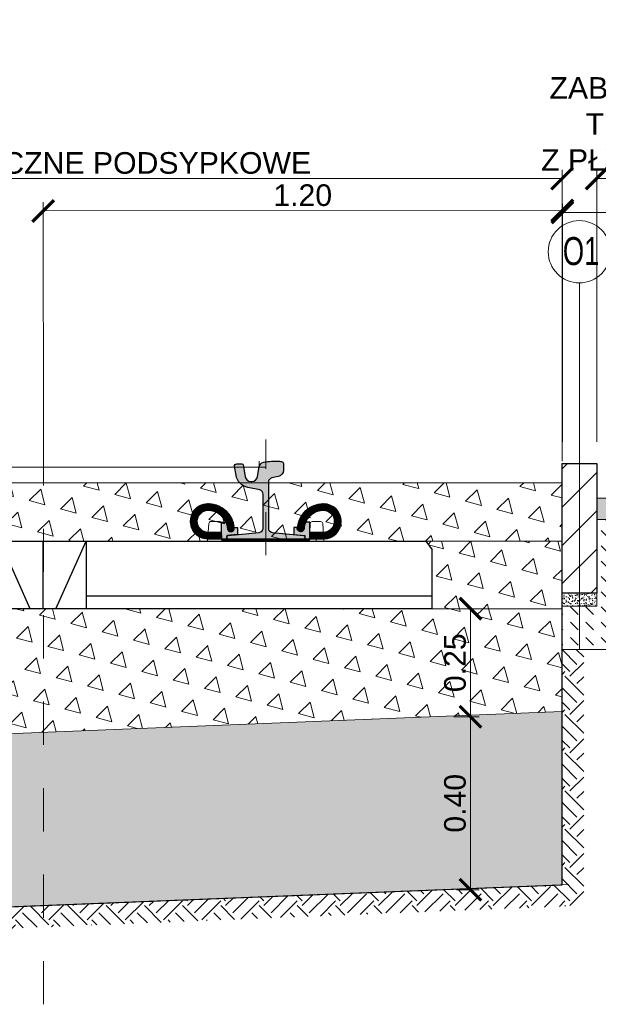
# Model space of a CAD drawing. Header units: feet. Extents: x 210.7 to 255.4, y -209.3 to -191.9.
# Tile 9 of 25: x 212.7 to 214, y -201.3 to -199. Entities that reach past the tile are written whole.
import ezdxf

# ---------------------------------------------------------------- set-up
doc = ezdxf.new("R2010")
doc.units = ezdxf.units.FT
doc.header["$MEASUREMENT"] = 0
doc.header["$PDMODE"] = 34
doc.linetypes.add('DASHDOT2', pattern=[12.7, 6.35, -3.175, 0, -3.175])
for name, color, linetype, lineweight in [('BETON kresk', 8, 'Continuous', 9), ('Geowłóknina', 160, 'Continuous', 30), ('Miesz_niezw', 251, 'Continuous', 9), ('Mieszanka_niezw_0_315', 44, 'Continuous', 15), ('Opis', 7, 'Continuous', 15), ('Opis (wydruk czarny)', 7, 'Continuous', 15), ('Osie', 1, 'DASHDOT2', 13), ('oś-szyny', 1, 'DASHDOT2', 0), ('Podkład', 7, 'Continuous', 30), ('Podlew ciągły z poliuretanu', 1, 'Continuous', 9), ('Podsypka cementowo-piaskowa', 251, 'Continuous', 15), ('Podłoże gruntowe', 7, 'Continuous', 13), ('Sb3', 7, 'Continuous', 15), ('sb4', 7, 'Continuous', 15), ('Wymiar', 7, 'Continuous', 15)]:
    doc.layers.add(name, color=color, linetype=linetype, lineweight=lineweight)
for name, color, linetype in [('beton obram', 7, 'Continuous'), ('Podkadka sprężysta', 1, 'Continuous'), ('Szyna', 7, 'Continuous')]:
    doc.layers.add(name, color=color, linetype=linetype)
doc.layers.add('brudnopis', color=50, linetype='Continuous', lineweight=30, plot=False)
doc.styles.add('Opis_1_25', font='arial.ttf', dxfattribs={"height": 0.05})
doc.styles.add('Romans', font='romans.shx', dxfattribs={"width": 0.7})
doc.dimstyles.new('1_25_DK$0', dxfattribs={"dimtxt": 0.05, "dimasz": 0.05, "dimexe": 0.02, "dimexo": 0.05, "dimgap": 0.01, "dimtad": 1, "dimdec": 3, "dimzin": 3, "dimdsep": 46, "dimtxsty": 'Opis_1_25', "dimblk": 'ARCHTICK', "dimcen": 0.05, "dimclrd": 256, "dimclre": 256, "dimazin": 3, "dimtfac": 1, "dimtdec": 3, "dimtofl": 0, "dimtmove": 0, "dimatfit": 3, "dimldrblk": 'ARCHTICK', "dimfxl": 1, "dimfrac": 2, "dimtolj": 1, "dimtzin": 3, "dimlwd": -1, "dimlwe": -1, "dimarcsym": 0})
pattern_1 = [(105, (-9.999095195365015, 0), (-0.07244443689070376, 0.01941142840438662), [0.03750000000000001, -0.03750000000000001]), (165, (-9.999095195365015, 0), (-0.05303300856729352, -0.05303300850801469), [0.03750000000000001, -0.03750000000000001]), (45, (-10.03531741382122, 0.009705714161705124), (-0.01941142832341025, 0.07244443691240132), [0.03750000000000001, -0.03750000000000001])]

# ---------------------------------------------------------------- blocks, each defined once
blk = doc.blocks.new('_ArchTick')
at = {"color": 0, "linetype": 'ByBlock', "lineweight": 0, "const_width": 0.15}
blk.add_lwpolyline([(-0.5, -0.5), (0.5, 0.5)], dxfattribs=at)
blk = doc.blocks.new('*D57')
at = {"layer": 'DEFPOINTS', "color": 0, "lineweight": 70, "transparency": 16777216}
for p in [(213.9261949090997, -199.4071467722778), (211.3729406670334, -200.1108375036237), (213.9261949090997, -200.1108375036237)]:
    blk.add_point(p, dxfattribs=at)
at = {"layer": 'Wymiar', "transparency": 16777216}
for p, q in [((211.3729406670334, -200.0608375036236), (211.3729406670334, -199.3871467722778)), ((213.9261949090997, -200.0608375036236), (213.9261949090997, -199.3871467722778)), ((211.3729406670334, -199.4071467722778), (213.9261949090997, -199.4071467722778))]:
    blk.add_line(p, q, dxfattribs=at)
at = {"layer": 'Wymiar', "transparency": 16777216, "xscale": 0.05, "yscale": 0.05, "zscale": 0.05, "rotation": 180}
blk.add_blockref('_ArchTick', (211.3729406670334, -199.4071467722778), dxfattribs=at)
at = {"layer": 'Wymiar', "transparency": 16777216, "xscale": 0.05, "yscale": 0.05, "zscale": 0.05}
blk.add_blockref('_ArchTick', (213.9261949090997, -199.4071467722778), dxfattribs=at)
at = {"layer": 'Wymiar', "color": 0, "transparency": 16777216, "insert": (212.6495677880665, -199.3712770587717), "char_height": 0.05, "attachment_point": 5, "style": 'Opis_1_25'}
blk.add_mtext('\\A1;{\\fArial|b0|i0|c238|p34;TOROWISKO KLASYCZNE PODSYPKOWE}', dxfattribs=at)
blk = doc.blocks.new('*D58')
at = {"layer": 'DEFPOINTS', "color": 0, "lineweight": 70, "transparency": 16777216}
for p in [(214.5136949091, -199.4071467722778), (214.0061949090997, -200.0659117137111), (214.5136949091, -200.0659112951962)]:
    blk.add_point(p, dxfattribs=at)
at = {"layer": 'Wymiar', "transparency": 16777216}
for p, q in [((214.0061949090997, -200.0159117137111), (214.0061949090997, -199.3871467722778)), ((214.5136949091, -200.0159112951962), (214.5136949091, -199.3871467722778)), ((214.0061949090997, -199.4071467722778), (214.5136949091, -199.4071467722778))]:
    blk.add_line(p, q, dxfattribs=at)
at = {"layer": 'Wymiar', "transparency": 16777216, "xscale": 0.05, "yscale": 0.05, "zscale": 0.05, "rotation": 180}
blk.add_blockref('_ArchTick', (214.0061949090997, -199.4071467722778), dxfattribs=at)
at = {"layer": 'Wymiar', "transparency": 16777216, "xscale": 0.05, "yscale": 0.05, "zscale": 0.05}
blk.add_blockref('_ArchTick', (214.5136949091, -199.4071467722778), dxfattribs=at)
at = {"layer": 'Wymiar', "color": 0, "transparency": 16777216, "insert": (214.2599449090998, -199.2811906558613), "char_height": 0.05, "attachment_point": 5, "style": 'Opis_1_25'}
blk.add_mtext('\\A1;{\\fArial|b0|i0|c238|p34;ZABUDOWA DOJŚCIA \\PTECHNICZNEGO \\PZ PŁYT BETONOWYCH}', dxfattribs=at)
blk = doc.blocks.new('*D55')
at = {"layer": 'DEFPOINTS', "color": 0, "lineweight": 70, "transparency": 16777216}
for p in [(213.9266122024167, -199.4808866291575), (212.7270996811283, -200.0669116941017), (213.9270997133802, -200.0659117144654)]:
    blk.add_point(p, dxfattribs=at)
at = {"layer": 'Wymiar', "transparency": 16777216}
for p, q in [((212.7270580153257, -200.0169117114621), (212.7265955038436, -199.461886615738)), ((213.9270580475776, -200.0159117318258), (213.9265955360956, -199.4608866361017)), ((212.7266121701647, -199.4818866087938), (213.9266122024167, -199.4808866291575))]:
    blk.add_line(p, q, dxfattribs=at)
at = {"layer": 'Wymiar', "transparency": 16777216, "xscale": 0.05, "yscale": 0.05, "zscale": 0.05}
for p, rotation in [((212.7266121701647, -199.4818866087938), 180.0477454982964), ((213.9266122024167, -199.4808866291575), 0.04774549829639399)]:
    blk.add_blockref('_ArchTick', p, dxfattribs=dict(at, rotation=rotation))
at = {"layer": 'Wymiar', "color": 0, "transparency": 16777216, "insert": (213.3265825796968, -199.4458579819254), "char_height": 0.05, "attachment_point": 5, "rotation": 0.047745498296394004, "style": 'Opis_1_25'}
blk.add_mtext('\\A1;1.20', dxfattribs=at)
blk = doc.blocks.new('*D56')
at = {"layer": 'DEFPOINTS', "color": 0, "lineweight": 70, "transparency": 16777216}
for p in [(216.5261949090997, -199.4853983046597), (213.9270997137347, -200.0659117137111), (216.5261949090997, -200.0659117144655)]:
    blk.add_point(p, dxfattribs=at)
at = {"layer": 'Wymiar', "transparency": 16777216}
for p, q in [((213.9270997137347, -200.0159117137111), (213.9270997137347, -199.4653983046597)), ((216.5261949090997, -200.0159117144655), (216.5261949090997, -199.4653983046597)), ((213.9270997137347, -199.4853983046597), (216.5261949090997, -199.4853983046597))]:
    blk.add_line(p, q, dxfattribs=at)
at = {"layer": 'Wymiar', "transparency": 16777216, "xscale": 0.05, "yscale": 0.05, "zscale": 0.05, "rotation": 180}
blk.add_blockref('_ArchTick', (213.9270997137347, -199.4853983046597), dxfattribs=at)
at = {"layer": 'Wymiar', "transparency": 16777216, "xscale": 0.05, "yscale": 0.05, "zscale": 0.05}
blk.add_blockref('_ArchTick', (216.5261949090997, -199.4853983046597), dxfattribs=at)
at = {"layer": 'Wymiar', "color": 0, "transparency": 16777216, "insert": (215.2266473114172, -199.4498696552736), "char_height": 0.05, "attachment_point": 5, "style": 'Opis_1_25'}
blk.add_mtext('\\A1;2.60', dxfattribs=at)
blk = doc.blocks.new('PS-60R2-SB4-1800')
h = blk.add_hatch(color=251)
edge = h.paths.add_edge_path()
edge.add_arc((-64.85020978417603, 18.20540894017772), 4.499999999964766, 4.328325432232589, 24.187061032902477, ccw=False)
edge.add_arc((-59.5653256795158, 18.60540894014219), 0.8000000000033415, 184.3283254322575, 364.3283254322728)
edge.add_arc((-64.85020978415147, 18.2054089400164), 6.099999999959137, 4.328325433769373, 5.518464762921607)
edge.add_line((-58.77848170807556, 18.79202480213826), (-58.02596563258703, 18.79189964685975))
edge.add_line((-58.02596563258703, 18.79189964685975), (-58.01851709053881, 17.15335696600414))
edge.add_line((-58.01851709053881, 17.15335696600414), (-60.51127112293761, 16.90517299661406))
edge.add_line((-60.51127112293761, 16.90517299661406), (-60.51143550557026, 16.10521954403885))
edge.add_line((-60.51143550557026, 16.10521954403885), (-61.65020978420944, 16.1054089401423))
edge.add_line((-61.65020978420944, 16.1054089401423), (-61.70545377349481, 17.70880618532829))
edge.add_line((-61.70545377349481, 17.70880618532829), (-61.70506451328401, 20.04929525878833))
edge.add_line((-61.70506451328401, 20.04929525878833), (-60.74525279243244, 20.04913562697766))
h = blk.add_hatch(color=251)
edge = h.paths.add_edge_path()
edge.add_arc((-38.14976804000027, 18.20942884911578), 4.499999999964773, 155.8129389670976, 175.6716745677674)
edge.add_arc((-43.43465214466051, 18.60942884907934), 0.8000000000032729, 175.6716745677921, 355.6716745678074, ccw=False)
edge.add_arc((-38.14976804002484, 18.20942884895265), 6.099999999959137, 174.4815352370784, 175.6716745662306, ccw=False)
edge.add_line((-44.22149611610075, 18.7960447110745), (-44.97401219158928, 18.79591955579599))
edge.add_line((-44.97401219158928, 18.79591955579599), (-44.9814607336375, 17.15737687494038))
edge.add_line((-44.9814607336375, 17.15737687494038), (-42.4887067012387, 16.90919290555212))
edge.add_line((-42.4887067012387, 16.90919290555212), (-42.48854231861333, 16.10923945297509))
edge.add_line((-42.48854231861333, 16.10923945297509), (-41.34976803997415, 16.10942884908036))
edge.add_line((-41.34976803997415, 16.10942884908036), (-41.29452405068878, 17.71282609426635))
edge.add_line((-41.29452405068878, 17.71282609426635), (-41.2949133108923, 20.0533151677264))
edge.add_line((-41.2949133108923, 20.0533151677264), (-42.25472503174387, 20.05315553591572))
h = blk.add_hatch(color=251)
edge = h.paths.add_edge_path()
edge.add_arc((38.14985109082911, 18.20942884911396), 4.499999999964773, 4.328325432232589, 24.18706103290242, ccw=False)
edge.add_arc((43.43473519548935, 18.60942884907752), 0.8000000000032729, 184.3283254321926, 364.3283254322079)
edge.add_arc((38.14985109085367, 18.20942884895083), 6.099999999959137, 4.328325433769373, 5.518464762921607)
edge.add_line((44.22157916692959, 18.79604471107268), (44.97409524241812, 18.79591955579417))
edge.add_line((44.97409524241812, 18.79591955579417), (44.98154378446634, 17.15737687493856))
edge.add_line((44.98154378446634, 17.15737687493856), (42.48878975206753, 16.9091929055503))
edge.add_line((42.48878975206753, 16.9091929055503), (42.48862536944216, 16.10923945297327))
edge.add_line((42.48862536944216, 16.10923945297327), (41.34985109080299, 16.10942884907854))
edge.add_line((41.34985109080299, 16.10942884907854), (41.29460710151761, 17.71282609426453))
edge.add_line((41.29460710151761, 17.71282609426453), (41.29499636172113, 20.05331516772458))
edge.add_line((41.29499636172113, 20.05331516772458), (42.25480808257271, 20.0531555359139))
h = blk.add_hatch(color=251)
edge = h.paths.add_edge_path()
edge.add_arc((64.85029283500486, 18.2054089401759), 4.499999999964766, 155.8129389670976, 175.6716745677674)
edge.add_arc((59.56540873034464, 18.60540894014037), 0.8000000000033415, 175.6716745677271, 355.67167456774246, ccw=False)
edge.add_arc((64.85029283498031, 18.20540894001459), 6.099999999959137, 174.4815352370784, 175.6716745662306, ccw=False)
edge.add_line((58.77856475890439, 18.79202480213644), (58.02604868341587, 18.79189964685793))
edge.add_line((58.02604868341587, 18.79189964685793), (58.01860014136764, 17.15335696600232))
edge.add_line((58.01860014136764, 17.15335696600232), (60.51135417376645, 16.90517299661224))
edge.add_line((60.51135417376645, 16.90517299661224), (60.5115185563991, 16.10521954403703))
edge.add_line((60.5115185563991, 16.10521954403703), (61.65029283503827, 16.10540894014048))
edge.add_line((61.65029283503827, 16.10540894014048), (61.70553682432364, 17.70880618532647))
edge.add_line((61.70553682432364, 17.70880618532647), (61.70514756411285, 20.04929525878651))
edge.add_line((61.70514756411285, 20.04929525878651), (60.74533584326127, 20.04913562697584))
at = {"layer": 'Podkadka sprężysta'}
h = blk.add_hatch(dxfattribs=at)
h.set_pattern_fill('ANSI37', color=256, angle=0.009529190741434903, style=0)
h.set_pattern_definition([(45.00952919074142, (-51.49991694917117, 15.60774071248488), (-0.08840304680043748, 0.08837364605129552), []), (135.0095291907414, (-51.49991694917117, 15.60774071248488), (-0.08837364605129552, -0.08840304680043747), [])])
h.paths.add_polyline_path([(-61.63283859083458, 15.60605544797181), (-61.65020978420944, 16.1054089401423), (-41.34976803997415, 16.10942884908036), (-41.36699530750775, 15.60942597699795)])
h = blk.add_hatch(dxfattribs=at)
h.set_pattern_fill('ANSI37', color=256, scale=100, style=0)
h.set_pattern_definition([(134.9904708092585, (51.5, 15.60774071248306), (0.08840304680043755, 0.08837364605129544), []), (44.99047080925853, (51.5, 15.60774071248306), (0.08837364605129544, -0.08840304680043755), [])])
h.paths.add_polyline_path([(61.63292164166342, 15.60605544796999), (61.65029283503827, 16.10540894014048), (41.34985109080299, 16.10942884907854), (41.36707835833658, 15.60942597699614)])
at = {"layer": 'sb4'}
h = blk.add_hatch(dxfattribs=at)
h.set_pattern_fill('ANSI31', color=256, angle=0.009529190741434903, style=0)
h.set_pattern_definition([(134.9904708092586, (-92.79758262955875, -4.70838610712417), (0.08840304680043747, 0.08837364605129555), [])])
edge = h.paths.add_edge_path()
edge.add_line((-61.65020978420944, 16.1054089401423), (-64.85020978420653, 16.1054089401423))
edge.add_arc((-64.8502097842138, 20.20540894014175), 4.099999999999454, 90.00000000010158, 270.00000000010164, ccw=False)
edge.add_arc((-64.85020978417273, 18.20540894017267), 6.099999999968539, 4.328325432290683, 90.00000000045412, ccw=False)
edge.add_arc((-59.5653256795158, 18.60540894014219), 0.8000000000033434, -175.67167456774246, 4.328325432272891, ccw=False)
edge.add_arc((-64.85020978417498, 18.20540894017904), 4.499999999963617, 4.328325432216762, 90.00000000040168)
edge.add_arc((-64.85020978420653, 20.20540894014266), 2.5, 90, 270)
edge.add_line((-64.85020978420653, 17.70540894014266), (-61.70580229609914, 17.70347502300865))
edge.add_line((-61.70580229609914, 17.70347502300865), (-61.65020978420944, 16.1054089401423))
h = blk.add_hatch(dxfattribs=at)
h.set_pattern_fill('ANSI31', color=256, angle=0.009529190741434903, style=0)
h.set_pattern_definition([(45.00952919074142, (-10.20239519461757, -4.704366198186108), (-0.08840304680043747, 0.08837364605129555), [])])
edge = h.paths.add_edge_path()
edge.add_line((-41.34976803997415, 16.10942884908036), (-38.14976803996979, 16.10942884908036))
edge.add_arc((-38.14976803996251, 20.2094288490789), 4.099999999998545, 269.9999999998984, 449.9999999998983)
edge.add_arc((-38.14976804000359, 18.20942884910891), 6.099999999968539, 89.99999999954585, 175.6716745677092)
edge.add_arc((-43.43465214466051, 18.60942884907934), 0.8000000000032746, 175.6716745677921, 355.6716745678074)
edge.add_arc((-38.14976804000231, 18.20942884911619), 4.499999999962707, 89.9999999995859, 175.6716745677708, ccw=False)
edge.add_arc((-38.14976803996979, 20.2094288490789), 2.5, -90, 90, ccw=False)
edge.add_line((-38.14976803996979, 17.7094288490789), (-41.29470646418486, 17.70753173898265))
edge.add_line((-41.29470646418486, 17.70753173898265), (-41.34976803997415, 16.10942884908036))
h = blk.add_hatch(dxfattribs=at)
h.set_pattern_fill('ANSI31', color=256, angle=0.009529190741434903, style=0)
h.set_pattern_definition([(134.9904708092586, (10.2024782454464, -4.704366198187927), (0.08840304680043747, 0.08837364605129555), [])])
edge = h.paths.add_edge_path()
edge.add_line((41.34985109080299, 16.10942884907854), (38.14985109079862, 16.10942884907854))
edge.add_arc((38.14985109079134, 20.20942884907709), 4.099999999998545, 90.00000000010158, 270.00000000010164, ccw=False)
edge.add_arc((38.14985109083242, 18.20942884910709), 6.099999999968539, 4.328325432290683, 90.00000000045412, ccw=False)
edge.add_arc((43.43473519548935, 18.60942884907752), 0.8000000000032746, -175.67167456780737, 4.328325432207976, ccw=False)
edge.add_arc((38.14985109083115, 18.20942884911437), 4.499999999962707, 4.328325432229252, 90.00000000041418)
edge.add_arc((38.14985109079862, 20.20942884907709), 2.5, 90, 270)
edge.add_line((38.14985109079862, 17.70942884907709), (41.29478951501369, 17.70753173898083))
edge.add_line((41.29478951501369, 17.70753173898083), (41.34985109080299, 16.10942884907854))
h = blk.add_hatch(dxfattribs=at)
h.set_pattern_fill('ANSI31', color=256, angle=0.009529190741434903, style=0)
h.set_pattern_definition([(45.00952919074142, (92.79766568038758, -4.708386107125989), (-0.08840304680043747, 0.08837364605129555), [])])
edge = h.paths.add_edge_path()
edge.add_line((61.65029283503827, 16.10540894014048), (64.85029283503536, 16.10540894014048))
edge.add_arc((64.85029283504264, 20.20540894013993), 4.099999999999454, 269.9999999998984, 449.9999999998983)
edge.add_arc((64.85029283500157, 18.20540894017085), 6.099999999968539, 89.9999999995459, 175.6716745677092)
edge.add_arc((59.56540873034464, 18.60540894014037), 0.8000000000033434, 175.6716745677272, 355.6716745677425)
edge.add_arc((64.85029283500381, 18.20540894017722), 4.499999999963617, 89.99999999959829, 175.6716745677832, ccw=False)
edge.add_arc((64.85029283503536, 20.20540894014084), 2.5, -90, 90, ccw=False)
edge.add_line((64.85029283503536, 17.70540894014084), (61.70588534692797, 17.70347502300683))
edge.add_line((61.70588534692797, 17.70347502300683), (61.65029283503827, 16.10540894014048))
at = {"layer": 'Szyna'}
h = blk.add_hatch(color=256, dxfattribs=at)
edge = h.paths.add_edge_path()
edge.add_arc((-54.07513544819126, 32.0297057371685), 1.499999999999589, 180.0000026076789, 258.6900701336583)
edge.add_line((-54.36930958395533, 30.5588347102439), (-52.90401923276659, 30.26577670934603))
edge.add_arc((-53.10013532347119, 29.28519602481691), 0.9999999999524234, 2.595729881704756e-06, 78.69007012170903, ccw=False)
edge.add_line((-52.10013532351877, 29.28519607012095), (-52.10013483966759, 18.64498753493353))
edge.add_arc((-53.10013483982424, 18.64498748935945), 1.000000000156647, -84.2894042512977, 2.611202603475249e-06, ccw=False)
edge.add_line((-53.00063107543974, 17.64995030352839), (-60.22998587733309, 16.92701449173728))
edge.add_arc((-60.20013474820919, 16.62850333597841), 0.3000000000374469, 95.71059571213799, 180.0000025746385)
edge.add_line((-60.50013474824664, 16.62850332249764), (-60.5001347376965, 16.3999995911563))
edge.add_arc((-60.20013473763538, 16.39999960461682), 0.3000000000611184, 180.0000025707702, 270.0000025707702)
edge.add_line((-60.20013472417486, 16.09999960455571), (-42.80013472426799, 16.1000003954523))
edge.add_arc((-42.80013473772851, 16.40000039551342), 0.3000000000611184, 270.0000025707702, 360.0000025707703)
edge.add_line((-42.50013473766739, 16.40000040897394), (-42.50013474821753, 16.62850414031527))
edge.add_arc((-42.80013474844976, 16.62850412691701), 0.3000000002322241, 2.558879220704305e-06, 84.28940942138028)
edge.add_line((-42.77028364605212, 16.92701528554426), (-49.99963851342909, 17.64995044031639))
edge.add_arc((-49.90013483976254, 18.64498763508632), 1.000000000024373, 180.0000026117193, 264.28940947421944, ccw=False)
edge.add_line((-50.90013483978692, 18.64498758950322), (-50.90013519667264, 26.49519612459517))
edge.add_arc((-49.90013519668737, 26.49519617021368), 0.9999999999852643, 101.30993508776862, 180.0000026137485, ccw=False)
edge.add_line((-50.0962513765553, 27.47577683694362), (-47.38879003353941, 28.0172692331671))
edge.add_arc((-48.07519666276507, 31.44930156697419), 3.500000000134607, 281.3099350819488, 350.5376803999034)
edge.add_line((-44.6228179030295, 30.87390526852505), (-44.28216873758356, 32.91780083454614))
edge.add_arc((-44.77536570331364, 33.00000030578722), 0.5000000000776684, 350.5376803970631, 450.000002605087)
edge.add_line((-44.77536572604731, 33.50000030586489), (-45.99262867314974, 33.50000025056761))
edge.add_arc((-45.99262865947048, 33.20000025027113), 0.3000000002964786, 90.00000261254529, 170.5376804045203)
edge.add_line((-46.28854683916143, 33.24931993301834), (-46.7379117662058, 30.55312961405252))
edge.add_arc((-48.09913539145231, 30.78000015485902), 1.380000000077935, 270.0000025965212, 350.5376803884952, ccw=False)
edge.add_line((-48.09913532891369, 29.40000015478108), (-48.25113532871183, 29.40000014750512))
edge.add_arc((-48.2511353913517, 30.78000014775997), 1.380000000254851, 189.4623248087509, 270.00000260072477, ccw=False)
edge.add_line((-49.61235899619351, 30.55312948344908), (-49.98892671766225, 32.81253518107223))
edge.add_arc((-51.27123880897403, 32.59881643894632), 1.300000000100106, 9.462324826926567, 76.81804508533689)
edge.add_arc((-52.79913517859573, 26.07535626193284), 7.999999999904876, 76.81804506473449, 86.81323531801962)
edge.add_arc((-54.02213417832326, 4.109376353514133), 29.99999999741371, 86.81323532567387, 90.3828454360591)
edge.add_arc((-54.16913517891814, 26.10888522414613), 8.000000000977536, 90.38284543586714, 96.93827769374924)
edge.add_arc((-55.07513551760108, 33.55396167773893), 0.500000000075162, 96.93827769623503, 180.000002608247)
edge.add_line((-55.57513551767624, 33.55396165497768), (-55.57513544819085, 32.02970566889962))
h = blk.add_hatch(color=256, dxfattribs=at)
edge = h.paths.add_edge_path()
edge.add_arc((54.0752184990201, 32.02970573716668), 1.499999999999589, 281.30992986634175, 359.99999739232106, ccw=False)
edge.add_line((54.36939263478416, 30.55883471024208), (52.90410228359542, 30.26577670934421))
edge.add_arc((53.10021837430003, 29.28519602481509), 0.9999999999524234, 101.3099298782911, 179.99999740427)
edge.add_line((52.10021837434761, 29.28519607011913), (52.10021789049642, 18.64498753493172))
edge.add_arc((53.10021789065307, 18.64498748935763), 1.000000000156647, 179.9999973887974, 264.2894042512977)
edge.add_line((53.00071412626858, 17.64995030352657), (60.23006892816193, 16.92701449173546))
edge.add_arc((60.20021779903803, 16.62850333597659), 0.3000000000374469, -2.574638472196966e-06, 84.289404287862, ccw=False)
edge.add_line((60.50021779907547, 16.62850332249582), (60.50021778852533, 16.39999959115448))
edge.add_arc((60.20021778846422, 16.399999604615), 0.3000000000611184, 269.9999974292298, 359.9999974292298, ccw=False)
edge.add_line((60.20021777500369, 16.09999960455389), (42.80021777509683, 16.10000039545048))
edge.add_arc((42.80021778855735, 16.4000003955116), 0.3000000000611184, 179.9999974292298, 269.9999974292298, ccw=False)
edge.add_line((42.50021778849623, 16.40000040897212), (42.50021779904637, 16.62850414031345))
edge.add_arc((42.80021779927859, 16.62850412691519), 0.3000000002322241, 95.71059057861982, 179.9999974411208, ccw=False)
edge.add_line((42.77036669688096, 16.92701528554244), (49.99972156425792, 17.64995044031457))
edge.add_arc((49.90021789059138, 18.6449876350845), 1.000000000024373, 275.7105905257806, 359.9999973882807)
edge.add_line((50.90021789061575, 18.6449875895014), (50.90021824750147, 26.49519612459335))
edge.add_arc((49.90021824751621, 26.49519617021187), 0.9999999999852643, 359.9999973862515, 438.6900649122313)
edge.add_line((50.09633442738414, 27.4757768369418), (47.38887308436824, 28.01726923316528))
edge.add_arc((48.0752797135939, 31.44930156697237), 3.500000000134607, 189.4623196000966, 258.69006491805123, ccw=False)
edge.add_line((44.62290095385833, 30.87390526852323), (44.2822517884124, 32.91780083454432))
edge.add_arc((44.77544875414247, 33.0000003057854), 0.5000000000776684, 89.99999739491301, 189.4623196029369, ccw=False)
edge.add_line((44.77544877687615, 33.50000030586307), (45.99271172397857, 33.50000025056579))
edge.add_arc((45.99271171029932, 33.20000025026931), 0.3000000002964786, 9.462319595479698, 89.99999738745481, ccw=False)
edge.add_line((46.28862988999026, 33.24931993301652), (46.73799481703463, 30.5531296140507))
edge.add_arc((48.09921844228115, 30.7800001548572), 1.380000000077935, 189.4623196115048, 269.9999974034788)
edge.add_line((48.09921837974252, 29.40000015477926), (48.25121837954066, 29.40000014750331))
edge.add_arc((48.25121844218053, 30.78000014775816), 1.380000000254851, 269.9999973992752, 350.5376751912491)
edge.add_line((49.61244204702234, 30.55312948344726), (49.98900976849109, 32.81253518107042))
edge.add_arc((51.27132185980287, 32.5988164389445), 1.300000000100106, 103.1819549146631, 170.5376751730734, ccw=False)
edge.add_arc((52.79921822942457, 26.07535626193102), 7.999999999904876, 93.18676468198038, 103.18195493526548, ccw=False)
edge.add_arc((54.02221722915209, 4.109376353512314), 29.99999999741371, 89.61715456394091, 93.18676467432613, ccw=False)
edge.add_arc((54.16921822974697, 26.10888522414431), 8.000000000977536, 83.06172230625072, 89.61715456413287, ccw=False)
edge.add_arc((55.07521856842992, 33.55396167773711), 0.500000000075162, -2.6082469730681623e-06, 83.06172230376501, ccw=False)
edge.add_line((55.57521856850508, 33.55396165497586), (55.57521849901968, 32.0297056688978))
for p, q in [((-60.51162242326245, 16.90321591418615), (-60.51145789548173, 16.10624195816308)), ((-42.4887067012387, 16.90919290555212), (-42.48854231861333, 16.10923945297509)), ((42.48878975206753, 16.9091929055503), (42.48862536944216, 16.10923945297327)), ((60.51170547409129, 16.90321591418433), (60.51154094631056, 16.10624195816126)), ((-61.63283859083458, 15.60605544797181), (-64.95012177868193, 15.60550373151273))]:
    blk.add_line(p, q)
for points in [[(-60.74525279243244, 20.04913562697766, -0.08686759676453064), (-60.36304403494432, 18.54503158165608, 1.000000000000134), (-58.76760732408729, 18.66578629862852, 0.005193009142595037), (-58.77848170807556, 18.79202480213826), (-58.02596563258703, 18.79189964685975), (-58.01851709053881, 17.15335696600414), (-60.51127112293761, 16.90517299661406), (-60.51143550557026, 16.10521954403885), (-61.65020978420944, 16.1054089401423), (-61.70545377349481, 17.70880618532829), (-61.70506451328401, 20.04929525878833)], [(-42.25472503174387, 20.05315553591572, 0.08686759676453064), (-42.63693378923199, 18.54905149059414, -1.000000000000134), (-44.23237050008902, 18.66980620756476, -0.005193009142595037), (-44.22149611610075, 18.7960447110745), (-44.97401219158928, 18.79591955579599), (-44.9814607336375, 17.15737687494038), (-42.4887067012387, 16.90919290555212), (-42.48854231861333, 16.10923945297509), (-41.34976803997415, 16.10942884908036), (-41.29452405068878, 17.71282609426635), (-41.2949133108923, 20.0533151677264)], [(42.25480808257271, 20.0531555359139, -0.08686759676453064), (42.63701684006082, 18.54905149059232, 1.000000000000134), (44.23245355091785, 18.66980620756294, 0.005193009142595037), (44.22157916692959, 18.79604471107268), (44.97409524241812, 18.79591955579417), (44.98154378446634, 17.15737687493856), (42.48878975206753, 16.9091929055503), (42.48862536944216, 16.10923945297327), (41.34985109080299, 16.10942884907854), (41.29460710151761, 17.71282609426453), (41.29499636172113, 20.05331516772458)], [(60.74533584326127, 20.04913562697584, 0.08686759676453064), (60.36312708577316, 18.54503158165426, -1.000000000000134), (58.76769037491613, 18.6657862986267, -0.005193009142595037), (58.77856475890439, 18.79202480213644), (58.02604868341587, 18.79189964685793), (58.01860014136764, 17.15335696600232), (60.51135417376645, 16.90517299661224), (60.5115185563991, 16.10521954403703), (61.65029283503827, 16.10540894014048), (61.70553682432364, 17.70880618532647), (61.70514756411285, 20.04929525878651)]]:
    blk.add_lwpolyline(points, format="xyb", close=True)
at = {"layer": 'brudnopis', "lineweight": 0, "ltscale": 5}
for p, q in [((-51.50000000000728, 32.69999960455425), (51.50008305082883, 32.69999960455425)), ((-49.97017078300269, 32.69999960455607), (-49.97017078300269, 34.10870663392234)), ((49.97025383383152, 32.69999960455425), (49.97025383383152, 34.10870663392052))]:
    blk.add_line(p, q, dxfattribs=at)
at = {"layer": 'oś-szyny', "ltscale": 0.002}
for p, q in [((-51.5, 12.34887240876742), (-51.5, 39.15927775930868)), ((51.50008305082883, 12.3488724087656), (51.50008305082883, 39.15927775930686))]:
    blk.add_line(p, q, dxfattribs=at)
at = {"layer": 'Podkadka sprężysta'}
for points in [[(-61.63283859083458, 15.60605544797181), (-61.65020978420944, 16.1054089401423), (-41.34976803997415, 16.10942884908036), (-41.36699530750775, 15.60942597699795)], [(61.63292164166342, 15.60605544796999), (61.65029283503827, 16.10540894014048), (41.34985109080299, 16.10942884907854), (41.36707835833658, 15.60942597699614)]]:
    blk.add_lwpolyline(points, close=True, dxfattribs=at)
at = {"layer": 'Podkład', "ltscale": 5}
for p, q in [((-88.5, 15.60000000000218), (-90, 13.60000000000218)), ((88.50000000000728, 15.60000000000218), (-88.49999999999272, 15.60000000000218)), ((-10, 15.60000000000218), (-10, 1.818989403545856e-12)), ((-3, 1.818989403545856e-12), (-10, 15.60000000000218)), ((0, 15.60000000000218), (0, 1.818989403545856e-12)), ((0, 15.60000000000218), (0, 1.818989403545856e-12)), ((3, 1.818989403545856e-12), (10, 15.60000000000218)), ((10, 15.60000000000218), (10, 1.818989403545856e-12)), ((88.5, 15.60000000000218), (90, 13.60000000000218)), ((-90, 1.818989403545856e-12), (-90, 13.60000000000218)), ((90, 1.818989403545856e-12), (90, 13.60000000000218)), ((-10, 3.000000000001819), (-90, 3.000000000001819)), ((10, 3.000000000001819), (89.99999999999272, 3.000000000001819)), ((-89.99999999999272, 0), (89.99999999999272, 1.818989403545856e-12))]:
    blk.add_line(p, q, dxfattribs=at)
at = {"layer": 'Sb3'}
for points in [[(-61.63283859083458, 15.60605544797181), (-61.77465327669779, 19.6826699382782, 0.4041133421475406), (-62.27443416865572, 20.1652867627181), (-64.16259709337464, 20.16497273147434, 0.3936855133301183), (-64.6612744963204, 19.70015658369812), (-64.95012177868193, 15.60550373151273)], [(61.63292164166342, 15.60605544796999), (61.77473632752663, 19.68266993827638, -0.4041133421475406), (62.27451721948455, 20.16528676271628), (64.16268014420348, 20.16497273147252, -0.3936855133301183), (64.66135754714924, 19.7001565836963), (64.95020482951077, 15.60550373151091)]]:
    blk.add_lwpolyline(points, format="xyb", close=True, dxfattribs=at)
for points in [[(-41.36699530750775, 15.60942597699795), (-41.22653663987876, 19.68608741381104, -0.4041133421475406), (-40.72691630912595, 20.16887045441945), (-38.8387533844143, 20.16918448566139, -0.3936855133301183), (-38.33992139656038, 19.70453423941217), (-38.04971211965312, 15.60997769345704), (-41.36699530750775, 15.60942597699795)], [(41.36707835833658, 15.60942597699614), (41.22661969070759, 19.68608741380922, 0.4041133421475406), (40.72699935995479, 20.16887045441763), (38.83883643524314, 20.16918448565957, 0.3936855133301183), (38.34000444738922, 19.70453423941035), (38.04979517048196, 15.60997769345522), (41.36707835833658, 15.60942597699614)]]:
    blk.add_lwpolyline(points, format="xyb", dxfattribs=at)
at = {"layer": 'sb4'}
for points in [[(-61.65020978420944, 16.1054089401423), (-64.85020978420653, 16.1054089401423, -1), (-64.85020978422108, 24.30540894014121, -0.3922565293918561), (-58.76760732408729, 18.66578629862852, -1.000000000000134), (-60.36304403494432, 18.54503158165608, 0.3922565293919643), (-64.85020978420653, 22.70540894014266, 0.9999999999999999), (-64.85020978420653, 17.70540894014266), (-61.70580229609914, 17.70347502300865)], [(-41.34976803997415, 16.10942884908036), (-38.14976803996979, 16.10942884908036, 1), (-38.14976803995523, 24.30942884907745, 0.3922565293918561), (-44.23237050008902, 18.66980620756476, 1.000000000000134), (-42.63693378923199, 18.54905149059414, -0.3922565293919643), (-38.14976803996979, 22.7094288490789, -0.9999999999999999), (-38.14976803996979, 17.7094288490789), (-41.29470646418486, 17.70753173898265)], [(41.34985109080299, 16.10942884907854), (38.14985109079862, 16.10942884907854, -1), (38.14985109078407, 24.30942884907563, -0.3922565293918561), (44.23245355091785, 18.66980620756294, -1.000000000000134), (42.63701684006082, 18.54905149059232, 0.3922565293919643), (38.14985109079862, 22.70942884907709, 0.9999999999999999), (38.14985109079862, 17.70942884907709), (41.29478951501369, 17.70753173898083)], [(61.65029283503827, 16.10540894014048), (64.85029283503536, 16.10540894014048, 1), (64.85029283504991, 24.30540894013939, 0.3922565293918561), (58.76769037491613, 18.6657862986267, 1.000000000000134), (60.36312708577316, 18.54503158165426, -0.3922565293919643), (64.85029283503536, 22.70540894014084, -0.9999999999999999), (64.85029283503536, 17.70540894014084), (61.70588534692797, 17.70347502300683)]]:
    blk.add_lwpolyline(points, format="xyb", close=True, dxfattribs=at)
for points in [[(-61.70527135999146, 17.70351183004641), (-61.65020978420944, 16.1054089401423)], [(-41.29470646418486, 17.70753173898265), (-41.34976803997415, 16.10942884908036)]]:
    blk.add_lwpolyline(points, dxfattribs=at)
at = {"layer": 'Szyna'}
for points in [[(-55.57513544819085, 32.02970566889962, 0.3575107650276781), (-54.36930958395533, 30.5588347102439), (-52.90401923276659, 30.26577670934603, -0.3575107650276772), (-52.10013532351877, 29.28519607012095), (-52.10013483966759, 18.64498753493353, -0.3853135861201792), (-53.00063107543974, 17.64995030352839), (-60.22998587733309, 16.92701449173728, 0.3853135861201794), (-60.50013474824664, 16.62850332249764), (-60.5001347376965, 16.3999995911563, 0.414213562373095), (-60.20013472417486, 16.09999960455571), (-42.80013472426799, 16.1000003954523, 0.414213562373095), (-42.50013473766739, 16.40000040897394), (-42.50013474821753, 16.62850414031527, 0.3853135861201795), (-42.77028364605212, 16.92701528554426), (-49.99963851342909, 17.64995044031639, -0.385313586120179), (-50.90013483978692, 18.64498758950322), (-50.90013519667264, 26.49519612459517, -0.357510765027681), (-50.0962513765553, 27.47577683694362), (-47.38879003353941, 28.0172692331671, 0.3115981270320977), (-44.6228179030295, 30.87390526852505), (-44.28216873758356, 32.91780083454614, 0.4634545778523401), (-44.77536572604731, 33.50000030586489), (-45.99262867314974, 33.50000025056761, 0.3666293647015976), (-46.28854683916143, 33.24931993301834), (-46.7379117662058, 30.55312961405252, -0.3666293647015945), (-48.09913532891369, 29.40000015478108), (-48.25113532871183, 29.40000014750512, -0.3666293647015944), (-49.61235899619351, 30.55312948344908), (-49.98892671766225, 32.81253518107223), (-49.98892671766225, 32.81253518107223, 0.3026593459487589), (-50.97478130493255, 33.86456244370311, 0.04363991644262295), (-52.35440826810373, 34.06298532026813, 0.01557662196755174), (-54.22259008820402, 34.10870663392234), (-54.22259008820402, 34.10870663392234, 0.02861127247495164), (-55.13553554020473, 34.05030010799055, 0.3791741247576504), (-55.57513551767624, 33.55396165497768)], [(55.57521849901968, 32.0297056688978, -0.3575107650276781), (54.36939263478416, 30.55883471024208), (52.90410228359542, 30.26577670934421, 0.3575107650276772), (52.10021837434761, 29.28519607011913), (52.10021789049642, 18.64498753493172, 0.3853135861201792), (53.00071412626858, 17.64995030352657), (60.23006892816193, 16.92701449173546, -0.3853135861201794), (60.50021779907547, 16.62850332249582), (60.50021778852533, 16.39999959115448, -0.414213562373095), (60.20021777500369, 16.09999960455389), (42.80021777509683, 16.10000039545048, -0.414213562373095), (42.50021778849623, 16.40000040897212), (42.50021779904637, 16.62850414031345, -0.3853135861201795), (42.77036669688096, 16.92701528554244), (49.99972156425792, 17.64995044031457, 0.385313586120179), (50.90021789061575, 18.6449875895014), (50.90021824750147, 26.49519612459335, 0.357510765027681), (50.09633442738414, 27.4757768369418), (47.38887308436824, 28.01726923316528, -0.3115981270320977), (44.62290095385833, 30.87390526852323), (44.2822517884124, 32.91780083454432, -0.4634545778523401), (44.77544877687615, 33.50000030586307), (45.99271172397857, 33.50000025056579, -0.3666293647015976), (46.28862988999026, 33.24931993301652), (46.73799481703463, 30.5531296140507, 0.3666293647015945), (48.09921837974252, 29.40000015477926), (48.25121837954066, 29.40000014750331, 0.3666293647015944), (49.61244204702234, 30.55312948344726), (49.98900976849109, 32.81253518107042), (49.98900976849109, 32.81253518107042, -0.3026593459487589), (50.97486435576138, 33.86456244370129, -0.04363991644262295), (52.35449131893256, 34.06298532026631, -0.01557662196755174), (54.22267313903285, 34.10870663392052), (54.22267313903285, 34.10870663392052, -0.02861127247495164), (55.13561859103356, 34.05030010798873, -0.3791741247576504), (55.57521856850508, 33.55396165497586)]]:
    blk.add_lwpolyline(points, format="xyb", close=True, dxfattribs=at)
blk = doc.blocks.new('*D60')
at = {"layer": 'DEFPOINTS', "color": 0, "lineweight": 70, "transparency": 16777216}
for p in [(213.6261953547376, -200.4019116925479), (213.6261953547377, -200.6519116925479), (213.7143899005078, -200.6519116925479)]:
    blk.add_point(p, dxfattribs=at)
at = {"layer": 'Wymiar', "transparency": 16777216}
for p, q in [((213.6761953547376, -200.4019116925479), (213.7343899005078, -200.4019116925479)), ((213.7143899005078, -200.4019116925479), (213.7143899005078, -200.6519116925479)), ((213.6761953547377, -200.6519116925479), (213.7343899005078, -200.6519116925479))]:
    blk.add_line(p, q, dxfattribs=at)
at = {"layer": 'Wymiar', "transparency": 16777216, "xscale": 0.05, "yscale": 0.05, "zscale": 0.05}
for p, rotation in [((213.7143899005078, -200.4019116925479), 90), ((213.7143899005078, -200.6519116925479), 270)]:
    blk.add_blockref('_ArchTick', p, dxfattribs=dict(at, rotation=rotation))
at = {"layer": 'Wymiar', "color": 0, "transparency": 16777216, "insert": (213.6788612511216, -200.5269116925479), "char_height": 0.05, "attachment_point": 5, "rotation": 90, "style": 'Opis_1_25'}
blk.add_mtext('\\A1;0.25', dxfattribs=at)
blk = doc.blocks.new('*D59')
at = {"layer": 'DEFPOINTS', "color": 0, "transparency": 16777216}
for p in [(213.6261953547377, -200.6519116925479), (213.6321905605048, -201.0519917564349), (213.7143899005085, -201.0519917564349)]:
    blk.add_point(p, dxfattribs=at)
at = {"layer": 'Wymiar', "transparency": 16777216}
for p, q in [((213.6761953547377, -200.6519116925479), (213.7343899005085, -200.6519116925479)), ((213.7143899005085, -200.6519116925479), (213.7143899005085, -201.0519917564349)), ((213.6821905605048, -201.0519917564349), (213.7343899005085, -201.0519917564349))]:
    blk.add_line(p, q, dxfattribs=at)
at = {"layer": 'Wymiar', "transparency": 16777216, "xscale": 0.05, "yscale": 0.05, "zscale": 0.05}
for p, rotation in [((213.7143899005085, -200.6519116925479), 90), ((213.7143899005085, -201.0519917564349), 270)]:
    blk.add_blockref('_ArchTick', p, dxfattribs=dict(at, rotation=rotation))
at = {"layer": 'Wymiar', "color": 0, "transparency": 16777216, "insert": (213.6788612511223, -200.8519517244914), "char_height": 0.05, "attachment_point": 5, "rotation": 90, "style": 'Opis_1_25'}
blk.add_mtext('\\A1;0.40', dxfattribs=at)

msp = doc.modelspace()

# ---------------------------------------------------------------- hatches: boundary and pattern name
at = {"layer": 'BETON kresk'}
h = msp.add_hatch(dxfattribs=at)
h.set_pattern_fill('ANSI31', color=256, scale=0.5)
h.set_pattern_definition([(45, (-30.9553299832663, -90.96495820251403), (-0.04419417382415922, 0.04419417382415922), [])])
h.paths.add_polyline_path([(213.9261949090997, -200.3659117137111), (214.0061949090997, -200.3659117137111), (214.0061949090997, -200.0659117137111), (213.9261949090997, -200.0659117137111)])
at = {"layer": 'Miesz_niezw'}
h = msp.add_hatch(dxfattribs=at)
h.set_pattern_fill('TRIANG', color=256, scale=0.2, angle=45)
h.set_pattern_definition([(105, (0, 0), (-0.07244443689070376, 0.01941142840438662), [0.03750000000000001, -0.03750000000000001]), (165, (0, 0), (-0.05303300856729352, -0.05303300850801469), [0.03750000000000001, -0.03750000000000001]), (45, (-0.03622221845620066, 0.009705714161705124), (-0.01941142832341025, 0.07244443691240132), [0.03750000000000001, -0.03750000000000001])])
h.paths.add_polyline_path([(213.9261949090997, -200.1108375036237), (211.3729406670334, -200.1108375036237), (211.3729437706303, -200.2459224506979), (211.8411953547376, -200.2459116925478), (213.9261949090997, -200.2459224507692)])
h = msp.add_hatch(dxfattribs=at)
h.set_pattern_fill('TRIANG', color=256, scale=0.2, angle=45)
h.set_pattern_definition(pattern_1)
h.paths.add_polyline_path([(213.6111953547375, -200.2459116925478), (213.6261953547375, -200.2659116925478), (213.6261953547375, -200.4019116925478), (213.9261949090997, -200.4019116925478), (213.9261949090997, -200.2459858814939)])
h = msp.add_hatch(dxfattribs=at)
h.set_pattern_fill('TRIANG', color=256, scale=0.2, angle=45)
h.set_pattern_definition(pattern_1)
h.paths.add_polyline_path([(211.3729406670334, -200.4019116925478), (211.3729406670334, -200.7420418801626), (213.9261949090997, -200.6399117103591), (213.9261949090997, -200.4019116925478)])
at = {"layer": 'Mieszanka_niezw_0_315', "ltscale": 10}
h = msp.add_hatch(dxfattribs=at)
h.set_pattern_fill('AR-CONC', color=256, scale=0.01, style=0)
h.set_pattern_definition([(49.99999999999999, (0, 0), (0.07172601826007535, -0.006275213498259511), [0.0075, -0.0825]), (355, (0, 0), (-0.0138751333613, 0.07521921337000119), [0.006, -0.066]), (100.45144446, (0.0059771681, -0.0005229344), (0.0578508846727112, 0.06894399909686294), [0.006374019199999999, -0.07011421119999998]), (46.18420000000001, (0, 0.02), (0.1067241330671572, -0.01655192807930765), [0.01125, -0.12375]), (96.63563549, (0.0088936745, 0.0186206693), (0.09346619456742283, 0.09741186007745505), [0.0095610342, -0.105171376]), (351.1841639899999, (0, 0.02), (0.09346619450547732, 0.09741186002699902), [0.009000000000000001, -0.0990000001]), (21, (0.01, 0.015), (0.05969070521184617, -0.04026188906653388), [0.0075, -0.0825]), (326.0000000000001, (0.01, 0.015), (0.02433153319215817, 0.0725150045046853), [0.006, -0.066]), (71.45144474, (0.0149742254, 0.0116448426), (0.08402223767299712, 0.03225311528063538), [0.006374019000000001, -0.0701142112]), (37.50000000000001, (0, 0), (0.001215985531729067, 0.03328938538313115), [0, -0.0652, 0, -0.067, 0, -0.06625]), (7.499999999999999, (0, 0), (0.02630695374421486, 0.03944117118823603), [0, -0.0382, 0, -0.0637, 0, -0.02525]), (327.5, (-0.0223, 0), (0.0533822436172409, -0.002255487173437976), [0, -0.025, 0, -0.078, 0, -0.1035]), (317.5, (-0.0323, 0), (0.05831861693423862, 0.01001049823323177), [0, -0.0325, 0, -0.0518, 0, -0.0735])])
h.paths.add_polyline_path([(211.3729406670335, -200.7420418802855), (211.3729406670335, -201.1423617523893), (213.9261949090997, -201.0402315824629), (213.9261949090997, -200.6399117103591)])
at = {"layer": 'Opis'}
h = msp.add_hatch(dxfattribs=at)
h.set_pattern_fill('DASH', color=256, scale=0.2, angle=135)
h.set_pattern_definition([(135, (-88.18312515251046, -3.132862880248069), (-0.03535533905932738, 3.469446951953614e-18), [0.025, -0.025])])
h.paths.add_polyline_path([(213.9261949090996, -200.4959117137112), (214.1061949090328, -200.4959117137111), (214.1061949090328, -200.1959115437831), (214.0061942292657, -200.1959118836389), (214.0061949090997, -200.3959117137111), (213.9261949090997, -200.3959117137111)])
at = {"layer": 'Podsypka cementowo-piaskowa', "lineweight": 5}
h = msp.add_hatch(dxfattribs=at)
h.set_pattern_fill('AR-SAND', color=256, scale=0.005, style=0)
h.set_pattern_definition([(37.50000000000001, (0, 0), (-0.0003149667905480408, 0.009634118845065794), [0, -0.0076, 0, -0.0085, 0, -0.008125]), (7.499999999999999, (0, 0), (0.008848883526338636, 0.0141107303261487), [0, -0.004099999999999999, 0, -0.006850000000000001, 0, -0.002625]), (327.5, (-0.00615, 0), (0.01557070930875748, 2.829526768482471e-05), [0, -0.0025, 0, -0.009000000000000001, 0, -0.01175]), (317.5, (-0.00615, 0), (0.01503063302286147, 0.004388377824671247), [0, -0.00125, 0, -0.0059, 0, -0.006750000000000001])])
h.paths.add_polyline_path([(214.1061945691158, -200.1959115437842), (214.1061949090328, -200.1959117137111), (214.513694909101, -200.1959117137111), (214.5136948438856, -200.1459117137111), (214.0061949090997, -200.1459117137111), (214.0061945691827, -200.1959118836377)])
h = msp.add_hatch(dxfattribs=at)
h.set_pattern_fill('AR-SAND', color=256, scale=0.005, style=0)
h.set_pattern_definition([(37.50000000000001, (-9.999095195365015, 0.09999999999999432), (-0.0003149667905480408, 0.009634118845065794), [0, -0.0076, 0, -0.0085, 0, -0.008125]), (7.499999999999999, (-9.999095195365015, 0.09999999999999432), (0.008848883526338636, 0.0141107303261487), [0, -0.004099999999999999, 0, -0.006850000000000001, 0, -0.002625]), (327.5, (-10.00524519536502, 0.09999999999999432), (0.01557070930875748, 2.829526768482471e-05), [0, -0.0025, 0, -0.009000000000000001, 0, -0.01175]), (317.5, (-10.00524519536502, 0.09999999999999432), (0.01503063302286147, 0.004388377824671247), [0, -0.00125, 0, -0.0059, 0, -0.006750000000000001])])
h.paths.add_polyline_path([(214.0061949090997, -200.3659117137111), (214.0061949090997, -200.3959117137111), (213.9261949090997, -200.3959117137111), (213.9261949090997, -200.3659117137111)])
at = {"layer": 'Podłoże gruntowe'}
h = msp.add_hatch(dxfattribs=at)
h.set_pattern_fill('EARTH', color=256, scale=0.25, angle=45, style=0)
h.set_pattern_definition([(45, (-9.999095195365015, 0.05003998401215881), (0, 0.08838834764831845), [0.0625, -0.0625]), (45, (-10.01566801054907, 0.06661279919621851), (0, 0.08838834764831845), [0.0625, -0.0625]), (45, (-10.03224082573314, 0.08318561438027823), (0, 0.08838834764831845), [0.0625, -0.0625]), (135, (-10.03224082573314, 0.09423415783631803), (-0.08838834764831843, 6.938893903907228e-18), [0.0625, -0.0625]), (135, (-10.01566801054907, 0.1108069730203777), (-0.08838834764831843, 6.938893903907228e-18), [0.0625, -0.0625]), (135, (-9.999095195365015, 0.1273797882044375), (-0.08838834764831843, 6.938893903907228e-18), [0.0625, -0.0625])])
h.paths.add_polyline_path([(211.3729406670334, -201.1423617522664), (211.3729406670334, -201.1924017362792), (213.9761949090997, -201.0882715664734), (213.9761949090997, -200.4959117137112), (213.9261949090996, -200.4959117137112), (213.9261949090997, -201.0402315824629)])

# ---------------------------------------------------------------- linework, layer by layer
at = {"layer": 'beton obram'}
msp.add_lwpolyline([(213.9261949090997, -200.0659117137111), (214.0061949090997, -200.0659117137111), (214.0061949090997, -200.3659117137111), (213.9261949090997, -200.3659117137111)], close=True, dxfattribs=at)
at = {"layer": 'Geowłóknina', "ltscale": 5}
msp.add_lwpolyline([(211.3729406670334, -201.1423617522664), (213.9261949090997, -201.0402315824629), (213.9261949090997, -200.1108375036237)], dxfattribs=at)
at = {"layer": 'Miesz_niezw'}
for p, q in [((213.6111953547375, -200.2459116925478), (213.9261949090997, -200.2459116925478)), ((213.6261953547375, -200.4019116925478), (213.9261949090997, -200.4019116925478)), ((211.3729406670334, -200.7420418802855), (213.9261949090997, -200.6399117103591)), ((211.3729406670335, -201.1423617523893), (213.9421821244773, -201.0395920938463))]:
    msp.add_line(p, q, dxfattribs=at)
for points in [[(213.9261949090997, -200.1108375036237), (211.3729406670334, -200.1108375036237)], [(213.9261949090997, -200.5828745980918), (213.9261949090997, -200.8054746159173)]]:
    msp.add_lwpolyline(points, dxfattribs=at)
at = {"layer": 'Mieszanka_niezw_0_315', "ltscale": 10}
msp.add_line((211.3729406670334, -201.1423617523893), (213.9261949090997, -201.0402315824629), dxfattribs=at)
msp.add_lwpolyline([(216.4461948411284, -200.1659118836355), (216.4461949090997, -200.1459117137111), (214.0061949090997, -200.145911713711), (214.0061949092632, -200.195911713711)], dxfattribs=at)
at = {"layer": 'Opis'}
msp.add_lwpolyline([(213.9261949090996, -200.4959117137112), (214.1061949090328, -200.4959117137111), (214.1061949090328, -200.1959115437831), (214.0061942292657, -200.1959118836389), (214.0061949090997, -200.3959117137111), (213.9261949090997, -200.3959117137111)], close=True, dxfattribs=at)
at = {"layer": 'Opis (wydruk czarny)'}
msp.add_lwpolyline([(213.9661949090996, -200.4959117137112), (213.9661949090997, -199.6484066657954)], dxfattribs=at)
msp.add_circle((213.9661949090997, -199.5764066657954), 0.07200000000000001, dxfattribs=at)
at = {"layer": 'Osie', "ltscale": 0.01}
msp.add_lwpolyline([(212.7270997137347, -201.3168580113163), (212.7270997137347, -199.9037545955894)], dxfattribs=at)
at = {"layer": 'Podlew ciągły z poliuretanu'}
msp.add_line((213.1996361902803, -200.1217390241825), (213.1994550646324, -200.1226446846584), dxfattribs=at)
at = {"layer": 'Podsypka cementowo-piaskowa', "lineweight": 5}
msp.add_lwpolyline([(214.0061949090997, -200.3659117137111), (214.0061949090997, -200.3959117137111), (213.9261949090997, -200.3959117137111), (213.9261949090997, -200.3659117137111)], close=True, dxfattribs=at)

# ---------------------------------------------------------------- block references
at = {"xscale": -0.01, "yscale": 0.01, "zscale": 0.01}
msp.add_blockref('PS-60R2-SB4-1800', (212.7261953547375, -200.4019116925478), dxfattribs=at)

# ---------------------------------------------------------------- texts
at = {"layer": 'Opis (wydruk czarny)', "insert": (213.8924921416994, -199.5423793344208), "char_height": 0.06479999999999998, "width": 0.1407575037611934, "attachment_point": 1, "style": 'Romans'}
msp.add_mtext('\\pi0.03546;{\\fArial|b0|i0|c238|p34;O1}', dxfattribs=at)

# ---------------------------------------------------------------- dimensions: what is measured, and where the dimension line sits
at = {"layer": 'Wymiar'}
dim = msp.add_linear_dim(base=(214.5136949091, -199.4071467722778), p1=(214.0061949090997, -200.0659117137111), p2=(214.5136949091, -200.0659112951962), angle=180, text='{\\fArial|b0|i0|c238|p34;ZABUDOWA DOJŚCIA \\PTECHNICZNEGO \\PZ PŁYT BETONOWYCH}', dimstyle='1_25_DK$0', override={"dimdec": 2}, dxfattribs=at)
dim.commit()
dim.dimension.update_dxf_attribs({"geometry": '*D58', "text_midpoint": (214.2599449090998, -199.4071467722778), "dimtype": 160})
dim = msp.add_aligned_dim(p1=(211.3729406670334, -200.1108375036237), p2=(213.9261949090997, -200.1108375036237), distance=0.7036907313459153, text='{\\fArial|b0|i0|c238|p34;TOROWISKO KLASYCZNE PODSYPKOWE}', dimstyle='1_25_DK$0', override={"dimdec": 2}, dxfattribs=at)
dim.commit()
dim.dimension.update_dxf_attribs({"geometry": '*D57', "text_midpoint": (212.6495677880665, -199.3712770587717)})
for p1, p2, distance, picture, middle in [((212.7270996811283, -200.0669116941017), (213.9270997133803, -200.0659117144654), 0.5850252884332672, '*D55', (213.3265825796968, -199.4458579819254)), ((213.9270997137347, -200.0659117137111), (216.5261949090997, -200.0659117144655), 0.5805134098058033, '*D56', (215.2266473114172, -199.4498696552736)), ((213.6261953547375, -200.4019116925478), (213.6261953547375, -200.6519116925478), 0.08819454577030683, '*D60', (213.6788612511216, -200.5269116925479))]:
    dim = msp.add_aligned_dim(p1=p1, p2=p2, distance=distance, dimstyle='1_25_DK$0', override={"dimdec": 2}, dxfattribs=at)
    dim.commit()
    dim.dimension.update_dxf_attribs({"geometry": picture, "text_midpoint": middle})
dim = msp.add_linear_dim(base=(213.7143899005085, -201.0519917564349), p1=(213.6261953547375, -200.6519116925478), p2=(213.6321905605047, -201.0519917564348), angle=90.00000000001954, dimstyle='1_25_DK$0', override={"dimdec": 2}, dxfattribs=at)
dim.commit()
dim.dimension.update_dxf_attribs({"geometry": '*D59', "text_midpoint": (213.6788612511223, -200.8519517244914)})

doc.saveas('drawing.dxf')
